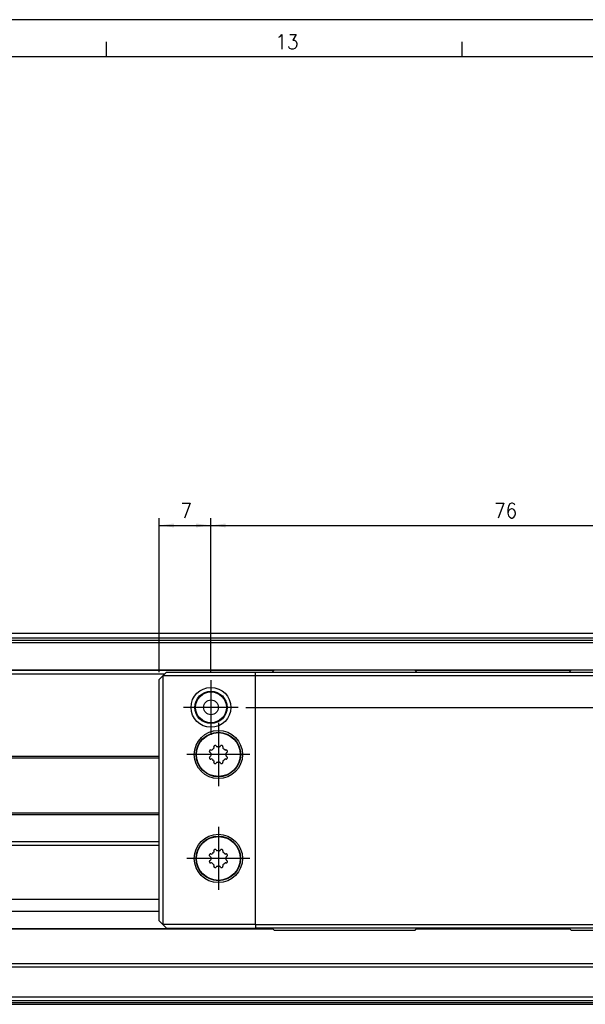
# Model space of a CAD drawing. Header units: inches. Extents: x -381 to 14628, y -418 to 176.
# Tile 8 of 36: x -181 to -105, y 43 to 176. Entities that reach past the tile are written whole.
import ezdxf

# ---------------------------------------------------------------- set-up
doc = ezdxf.new("R2010")
doc.units = ezdxf.units.IN
doc.linetypes.add('DOT_CENTER', pattern=[14, 12, -1, 0, -1])
doc.layers.add('1', color=7, linetype='Continuous')
doc.styles.add('CONVERTER_12', font='txt.shx', dxfattribs={"width": 0.9})
doc.dimstyles.new('ME10_DIM_37', dxfattribs={"dimtxt": 2, "dimasz": 2, "dimexe": 1, "dimexo": 1, "dimgap": 1, "dimtad": 1, "dimdsep": 46, "dimtxsty": 'CONVERTER_12', "dimsah": 1, "dimcen": 0.09, "dimclrd": 2, "dimclre": 2, "dimclrt": 2, "dimadec": 0, "dimazin": 0, "dimtfac": 1, "dimtdec": 4, "dimtix": 1, "dimtmove": 0, "dimatfit": 3, "dimfxl": 1, "dimtolj": 1, "dimtzin": 0, "dimarcsym": 0})
doc.dimstyles.new('ME10_DIM_38', dxfattribs={"dimtxt": 2, "dimasz": 2, "dimexe": 1, "dimexo": 1, "dimgap": 1, "dimtad": 1, "dimdsep": 46, "dimtxsty": 'CONVERTER_12', "dimsah": 1, "dimcen": 0.09, "dimclrd": 2, "dimclre": 2, "dimclrt": 2, "dimadec": 0, "dimazin": 0, "dimtfac": 1, "dimtdec": 4, "dimtix": 1, "dimtmove": 0, "dimatfit": 3, "dimfxl": 1, "dimtolj": 1, "dimtzin": 0, "dimarcsym": 0})
doc.dimstyles.new('ME10_DIM_39', dxfattribs={"dimtxt": 2, "dimasz": 2, "dimexe": 1, "dimexo": 1, "dimgap": 1, "dimtad": 1, "dimdsep": 46, "dimtxsty": 'CONVERTER_12', "dimsah": 1, "dimcen": 0.09, "dimclrd": 2, "dimclre": 2, "dimclrt": 2, "dimadec": 0, "dimazin": 0, "dimtfac": 1, "dimtdec": 4, "dimtix": 1, "dimtmove": 0, "dimatfit": 3, "dimfxl": 1, "dimtolj": 1, "dimtzin": 0, "dimarcsym": 0})
doc.dimstyles.new('ME10_DIM_40', dxfattribs={"dimtxt": 2, "dimasz": 2, "dimexe": 1, "dimexo": 1, "dimgap": 1, "dimtad": 1, "dimdsep": 46, "dimtxsty": 'CONVERTER_12', "dimsah": 1, "dimcen": 0.09, "dimclrd": 2, "dimclre": 2, "dimclrt": 2, "dimadec": 0, "dimazin": 0, "dimtfac": 1, "dimtdec": 4, "dimtix": 1, "dimtmove": 0, "dimatfit": 3, "dimfxl": 1, "dimtolj": 1, "dimtzin": 0, "dimarcsym": 0})

# ---------------------------------------------------------------- blocks, each defined once
blk = doc.blocks.new('CABEZA__67', base_point=(-162.2405752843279, 52.97385732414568))
at = {"color": 7, "linetype": 'Continuous'}
for p, q in [((-161.7405752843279, 87.22385732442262), (-161.2405752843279, 87.72385732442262)), ((-161.2405752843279, 87.72385732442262), (-149.2394980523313, 87.72385732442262)), ((-149.2394980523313, 87.22385732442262), (-149.2394980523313, 87.72385732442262)), ((-149.2394980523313, 87.72385732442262), (-85.24057528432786, 87.72385732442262)), ((-146.7384208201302, 87.97385732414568), (-146.9884208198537, 87.72385732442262)), ((-127.7384208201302, 87.97385732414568), (-146.7384208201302, 87.97385732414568)), ((-127.4884208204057, 87.72385732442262), (-127.7384208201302, 87.97385732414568)), ((-106.7384208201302, 87.97385732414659), (-106.9884208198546, 87.72385732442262)), ((-87.73842082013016, 87.97385732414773), (-106.7384208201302, 87.97385732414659)), ((-162.2405752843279, 86.72385732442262), (-161.7405752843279, 87.22385732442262)), ((-162.2405752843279, 54.22385732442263), (-162.2405752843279, 86.72385732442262)), ((-149.2394980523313, 87.22385732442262), (-161.7405752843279, 87.22385732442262)), ((-161.7405752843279, 87.22385732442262), (-161.7405752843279, 53.72385732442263)), ((-85.24057528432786, 87.22385732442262), (-149.2394980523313, 87.22385732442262)), ((-149.2394980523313, 53.72385732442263), (-149.2394980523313, 87.22385732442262)), ((-155.4608512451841, 77.05584011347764), (-155.4618278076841, 77.0393301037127)), ((-155.4618278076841, 77.0393301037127), (-155.4601188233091, 77.01712856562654)), ((-155.4516875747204, 77.0935344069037), (-155.4608512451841, 77.05584011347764)), ((-155.4601188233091, 77.01712856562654), (-155.4542594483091, 76.99205837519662)), ((-155.4542594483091, 76.99205837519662), (-155.4503531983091, 76.98194179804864)), ((-155.4503531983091, 76.98194179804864), (-155.4440055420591, 76.96846828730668)), ((-155.4440055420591, 76.96846828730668), (-155.3924144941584, 76.91283218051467)), ((-155.4151969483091, 77.17308864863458), (-155.428757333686, 77.14889290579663)), ((-155.3976011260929, 77.19437789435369), (-155.4151969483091, 77.17308864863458)), ((-155.3678336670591, 77.21750698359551), (-155.3976011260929, 77.19437789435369)), ((-155.3490348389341, 77.22689113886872), (-155.3678336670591, 77.21750698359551)), ((-155.3331656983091, 77.23241482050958), (-155.3490348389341, 77.22689113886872)), ((-155.2590691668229, 77.23475627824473), (-155.3331656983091, 77.23241482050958)), ((-155.2590691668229, 77.23475627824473), (-155.1612963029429, 77.21308055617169)), ((-155.1612963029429, 77.21308055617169), (-155.0894800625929, 77.2403235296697)), ((-154.8559642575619, 77.47383933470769), (-154.8290153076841, 77.51422939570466)), ((-154.8475699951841, 77.7192617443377), (-154.8503970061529, 77.64342843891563)), ((-154.8287212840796, 77.54565557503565), (-154.8503970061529, 77.64342843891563)), ((-154.8380485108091, 77.74312649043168), (-154.8475699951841, 77.7192617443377)), ((-154.8246207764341, 77.7650838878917), (-154.8380485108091, 77.74312649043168)), ((-154.8290153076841, 77.51422939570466), (-154.8270620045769, 77.53050480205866)), ((-154.8270620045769, 77.53050480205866), (-154.8287212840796, 77.54565557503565)), ((-154.8099723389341, 77.78196010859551), (-154.8246207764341, 77.7650838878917)), ((-154.7977653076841, 77.79297695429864), (-154.8099723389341, 77.78196010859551)), ((-154.7645336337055, 77.81311660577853), (-154.7977653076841, 77.79297695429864)), ((-154.6825309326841, 77.84362087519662), (-154.7091751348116, 77.83604684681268)), ((-154.6549816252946, 77.84617882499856), (-154.6825309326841, 77.84362087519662)), ((-154.6175895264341, 77.84142360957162), (-154.6549816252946, 77.84617882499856)), ((-154.5975699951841, 77.8347707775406), (-154.6175895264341, 77.84142360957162)), ((-154.5824332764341, 77.82753811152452), (-154.5975699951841, 77.8347707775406)), ((-154.5284729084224, 77.77677376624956), (-154.5824332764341, 77.82753811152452)), ((-154.5284729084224, 77.77677376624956), (-154.4746641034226, 77.69231086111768)), ((-154.4746641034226, 77.69231086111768), (-154.4046186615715, 77.66079280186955)), ((-154.074377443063, 77.66079280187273), (-154.0043320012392, 77.69231086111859)), ((-154.0043320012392, 77.69231086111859), (-153.9505231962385, 77.7767737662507)), ((-153.8949332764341, 77.82837734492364), (-153.9505231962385, 77.7767737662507)), ((-153.8815055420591, 77.83475551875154), (-153.8949332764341, 77.82837734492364)), ((-153.8712516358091, 77.83853969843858), (-153.8815055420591, 77.83475551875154)), ((-153.8461051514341, 77.84452114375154), (-153.8712516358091, 77.83853969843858)), ((-153.8241324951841, 77.84618435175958), (-153.8461051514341, 77.84452114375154)), ((-153.8075309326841, 77.8452688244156), (-153.8241324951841, 77.84618435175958)), ((-153.7698209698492, 77.83604684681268), (-153.8075309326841, 77.8452688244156)), ((-153.6903434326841, 77.79962978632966), (-153.7144624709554, 77.81311660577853)), ((-153.6689774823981, 77.78196039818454), (-153.6903434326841, 77.79962978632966)), ((-153.6459098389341, 77.75209865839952), (-153.6689774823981, 77.78196039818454)), ((-153.6502748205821, 77.54565557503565), (-153.651934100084, 77.53050480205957)), ((-153.651934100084, 77.53050480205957), (-153.6500602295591, 77.51422939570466)), ((-153.628599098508, 77.64342843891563), (-153.6502748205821, 77.54565557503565)), ((-153.6500602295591, 77.51422939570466), (-153.6230318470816, 77.47383933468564)), ((-153.6363883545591, 77.73331508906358), (-153.6459098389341, 77.75209865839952)), ((-153.6310172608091, 77.71756801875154), (-153.6363883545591, 77.73331508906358)), ((-153.628599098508, 77.64342843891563), (-153.6310172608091, 77.71756801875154)), ((-153.3895160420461, 77.24032352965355), (-153.3176998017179, 77.21308055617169)), ((-153.3176998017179, 77.21308055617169), (-153.219926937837, 77.23475627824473)), ((-153.1442008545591, 77.23191128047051), (-153.219926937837, 77.23475627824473)), ((-153.1202750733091, 77.22240505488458), (-153.1442008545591, 77.23191128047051)), ((-153.0983024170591, 77.20891628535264), (-153.1202750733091, 77.22240505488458)), ((-153.0814567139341, 77.1943899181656), (-153.0983024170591, 77.20891628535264)), ((-153.0865816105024, 76.91283218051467), (-153.0358024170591, 76.96691189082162)), ((-153.0704703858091, 77.1820760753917), (-153.0814567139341, 77.1943899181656)), ((-153.0502387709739, 77.14889290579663), (-153.0704703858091, 77.1820760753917)), ((-153.0358024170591, 76.96691189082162), (-153.0284781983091, 76.9819570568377)), ((-153.0284781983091, 76.9819570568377), (-153.0218864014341, 77.00186977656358)), ((-153.0196891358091, 77.06688747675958), (-153.0273085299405, 77.09353440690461)), ((-153.0218864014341, 77.00186977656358), (-153.0171765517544, 77.03934089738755)), ((-153.0171765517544, 77.03934089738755), (-153.0196891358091, 77.06688747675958)), ((-155.4569449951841, 76.24584207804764), (-155.4618195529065, 76.20837375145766)), ((-155.4618195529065, 76.20837375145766), (-155.4591422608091, 76.18082437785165)), ((-155.4591422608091, 76.18082437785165), (-155.4516875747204, 76.15418024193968)), ((-155.4503531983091, 76.26575479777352), (-155.4569449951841, 76.24584207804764)), ((-155.4432731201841, 76.2807999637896), (-155.4503531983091, 76.26575479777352)), ((-155.3924144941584, 76.33488246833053), (-155.4432731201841, 76.2807999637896)), ((-155.428757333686, 76.09882174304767), (-155.4086051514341, 76.06565103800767)), ((-155.4086051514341, 76.06565103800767), (-155.3976188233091, 76.05333719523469)), ((-155.3976188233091, 76.05333719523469), (-155.3807731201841, 76.03879556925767)), ((-155.3079515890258, 76.85902337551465), (-155.3924144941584, 76.91283218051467)), ((-155.3924144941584, 76.33488246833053), (-155.3079515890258, 76.38869127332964)), ((-155.3807731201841, 76.03879556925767), (-155.3588004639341, 76.02530679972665)), ((-155.3588004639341, 76.02530679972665), (-155.3348746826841, 76.01581583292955)), ((-155.3348746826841, 76.01581583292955), (-155.2590691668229, 76.0129583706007)), ((-155.275562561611, 76.79998597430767), (-155.3079515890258, 76.85902337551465)), ((-155.3079515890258, 76.38869127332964), (-155.275562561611, 76.44772867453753)), ((-155.2764335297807, 76.7889779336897), (-155.275562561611, 76.79998597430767)), ((-155.275562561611, 76.44772867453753), (-155.2764335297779, 76.45873671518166)), ((-155.1612963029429, 76.03463409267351), (-155.2590691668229, 76.0129583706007)), ((-155.0894800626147, 76.00739111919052), (-155.1612963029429, 76.03463409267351)), ((-154.8290153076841, 75.73348245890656), (-154.8559642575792, 75.77387531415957)), ((-154.8503970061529, 75.60428620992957), (-154.8287212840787, 75.70205907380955)), ((-154.8270620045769, 75.71720984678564), (-154.8290153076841, 75.73348245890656)), ((-154.8287212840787, 75.70205907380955), (-154.8270620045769, 75.71720984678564)), ((-153.6500602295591, 75.73348245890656), (-153.651934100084, 75.71720984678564)), ((-153.651934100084, 75.71720984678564), (-153.6502748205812, 75.70205907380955)), ((-153.6502748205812, 75.70205907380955), (-153.628599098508, 75.60428620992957)), ((-153.6230318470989, 75.77387531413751), (-153.6500602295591, 75.73348245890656)), ((-153.3176998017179, 76.03463409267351), (-153.389516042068, 76.0073911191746)), ((-153.219926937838, 76.0129583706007), (-153.3176998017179, 76.03463409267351)), ((-153.219926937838, 76.0129583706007), (-153.1456656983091, 76.01531229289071)), ((-153.1710445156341, 76.85902337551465), (-153.2034335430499, 76.79998597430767)), ((-153.2034335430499, 76.79998597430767), (-153.2025625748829, 76.78897793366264)), ((-153.2025625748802, 76.45873671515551), (-153.2034335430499, 76.44772867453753)), ((-153.2034335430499, 76.44772867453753), (-153.1710445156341, 76.38869127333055)), ((-153.0865816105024, 76.91283218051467), (-153.1710445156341, 76.85902337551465)), ((-153.1710445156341, 76.38869127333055), (-153.0865816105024, 76.33488246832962)), ((-153.1456656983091, 76.01531229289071), (-153.1300406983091, 76.02083597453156)), ((-153.1300406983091, 76.02083597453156), (-153.1112418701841, 76.03020487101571)), ((-153.1112418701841, 76.03020487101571), (-153.0813949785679, 76.0533367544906)), ((-153.0350699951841, 76.27924356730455), (-153.0865816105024, 76.33488246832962)), ((-153.0813949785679, 76.0533367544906), (-153.0636344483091, 76.07462320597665)), ((-153.0636344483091, 76.07462320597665), (-153.0502387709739, 76.09882174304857)), ((-153.0284781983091, 76.26578531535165), (-153.0350699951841, 76.27924356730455)), ((-153.0248160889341, 76.2556534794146), (-153.0284781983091, 76.26578531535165)), ((-153.0273085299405, 76.1541802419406), (-153.0179801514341, 76.19187174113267)), ((-153.0187125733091, 76.23058328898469), (-153.0248160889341, 76.2556534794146)), ((-153.0172477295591, 76.20838175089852), (-153.0187125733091, 76.23058328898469)), ((-153.0179801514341, 76.19187174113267), (-153.0172477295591, 76.20838175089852)), ((-154.8503970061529, 75.60428620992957), (-154.8480582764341, 75.53014383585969)), ((-154.8480582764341, 75.53014383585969), (-154.8424430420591, 75.51439676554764)), ((-154.8424430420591, 75.51439676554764), (-154.8331656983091, 75.4956131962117)), ((-154.8331656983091, 75.4956131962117), (-154.8100186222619, 75.46575425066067)), ((-154.8100186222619, 75.46575425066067), (-154.7887321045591, 75.44808206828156)), ((-154.7887321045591, 75.44808206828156), (-154.7645336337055, 75.43459804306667)), ((-154.7091751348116, 75.41166780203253), (-154.6715446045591, 75.40244303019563)), ((-154.6715446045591, 75.40244303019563), (-154.6549430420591, 75.40154276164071)), ((-154.6549430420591, 75.40154276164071), (-154.6327262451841, 75.40319071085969)), ((-154.6327262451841, 75.40319071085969), (-154.6075797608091, 75.4091874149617)), ((-154.6075797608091, 75.4091874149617), (-154.5975699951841, 75.41295633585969)), ((-154.5975699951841, 75.41295633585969), (-154.5841422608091, 75.41933450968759)), ((-154.5841422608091, 75.41933450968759), (-154.5284729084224, 75.47094088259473)), ((-154.4746641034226, 75.55540378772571), (-154.5284729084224, 75.47094088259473)), ((-154.4046186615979, 75.5869218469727), (-154.4746641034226, 75.55540378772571)), ((-154.0043320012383, 75.55540378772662), (-154.0743774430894, 75.58692184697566)), ((-153.9505231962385, 75.47094088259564), (-154.0043320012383, 75.55540378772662)), ((-153.9505231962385, 75.47094088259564), (-153.8963981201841, 75.4201737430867)), ((-153.8963981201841, 75.4201737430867), (-153.8815055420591, 75.41294107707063)), ((-153.8815055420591, 75.41294107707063), (-153.8614860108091, 75.4062882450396)), ((-153.8614860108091, 75.4062882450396), (-153.8240144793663, 75.40153582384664)), ((-153.8240144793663, 75.40153582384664), (-153.7965446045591, 75.4040909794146)), ((-153.7965446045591, 75.4040909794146), (-153.7698209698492, 75.41166780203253)), ((-153.7144624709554, 75.43459804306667), (-153.6813102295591, 75.45473490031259)), ((-153.6813102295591, 75.45473490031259), (-153.6688590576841, 75.46576700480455)), ((-153.6688590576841, 75.46576700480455), (-153.6544547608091, 75.48262796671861)), ((-153.6544547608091, 75.48262796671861), (-153.6410270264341, 75.50458536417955)), ((-153.6410270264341, 75.50458536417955), (-153.6315055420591, 75.52845011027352)), ((-153.6315055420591, 75.52845011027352), (-153.628599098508, 75.60428620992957)), ((-154.8485465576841, 63.71926126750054), (-154.8514742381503, 63.64342843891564)), ((-154.8390250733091, 63.74312601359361), (-154.8485465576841, 63.71926126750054)), ((-154.8255973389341, 63.76508341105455), (-154.8390250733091, 63.74312601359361)), ((-154.8111930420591, 63.78195963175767), (-154.8255973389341, 63.76508341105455)), ((-154.7987418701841, 63.79297647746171), (-154.8111930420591, 63.78195963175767)), ((-154.765610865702, 63.81311660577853), (-154.7987418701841, 63.79297647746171)), ((-154.6835074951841, 63.84362039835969), (-154.71025236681, 63.83604684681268)), ((-154.6560588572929, 63.84617882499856), (-154.6835074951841, 63.84362039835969)), ((-154.6185660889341, 63.84142313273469), (-154.6560588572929, 63.84617882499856)), ((-154.5987906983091, 63.83477030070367), (-154.6185660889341, 63.84142313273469)), ((-154.5836539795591, 63.82753763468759), (-154.5987906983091, 63.83477030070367)), ((-154.5295501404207, 63.77677376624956), (-154.5836539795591, 63.82753763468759)), ((-154.5295501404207, 63.77677376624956), (-154.4757413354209, 63.69231086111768)), ((-154.4757413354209, 63.69231086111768), (-154.405695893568, 63.66079280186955)), ((-154.0754546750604, 63.66079280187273), (-154.0054092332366, 63.69231086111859)), ((-154.0054092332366, 63.69231086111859), (-153.951600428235, 63.7767737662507)), ((-153.8959098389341, 63.82837686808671), (-153.951600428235, 63.7767737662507)), ((-153.8824821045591, 63.83475504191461), (-153.8959098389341, 63.82837686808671)), ((-153.8724723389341, 63.83853922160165), (-153.8824821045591, 63.83475504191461)), ((-153.8473258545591, 63.84452066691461), (-153.8724723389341, 63.83853922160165)), ((-153.8251090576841, 63.84618387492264), (-153.8473258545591, 63.84452066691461)), ((-153.8085074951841, 63.84526834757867), (-153.8251090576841, 63.84618387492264)), ((-153.7708982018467, 63.83604684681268), (-153.8085074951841, 63.84526834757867)), ((-153.6913199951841, 63.79962930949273), (-153.7155397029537, 63.81311660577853)), ((-153.6700547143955, 63.78196039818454), (-153.6913199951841, 63.79962930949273)), ((-153.6468864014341, 63.75209818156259), (-153.6700547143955, 63.78196039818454)), ((-153.6376090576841, 63.73331461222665), (-153.6468864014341, 63.75209818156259)), ((-153.6319938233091, 63.71756754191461), (-153.6376090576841, 63.73331461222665)), ((-153.6296763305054, 63.64342843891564), (-153.6319938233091, 63.71756754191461)), ((-155.4620719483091, 63.05583963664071), (-155.4628043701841, 63.03932962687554)), ((-155.4628043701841, 63.03932962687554), (-155.4613395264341, 63.01712808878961)), ((-155.4527648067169, 63.0935344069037), (-155.4620719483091, 63.05583963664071)), ((-155.4613395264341, 63.01712808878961), (-155.4552360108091, 62.99205789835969)), ((-155.4552360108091, 62.99205789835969), (-155.4515739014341, 62.98194132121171)), ((-155.4515739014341, 62.98194132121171), (-155.4449821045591, 62.96846781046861)), ((-155.4449821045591, 62.96846781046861), (-155.3934917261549, 62.91283218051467)), ((-155.4164176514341, 63.17308817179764), (-155.4298345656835, 63.14889290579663)), ((-155.3986783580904, 63.19437789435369), (-155.4164176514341, 63.17308817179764)), ((-155.3688102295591, 63.21750650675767), (-155.3986783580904, 63.19437789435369)), ((-155.3090288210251, 62.85902337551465), (-155.3934917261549, 62.91283218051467)), ((-155.3934917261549, 62.33488246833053), (-155.3090288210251, 62.38869127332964)), ((-155.3500114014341, 63.22689066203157), (-155.3688102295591, 63.21750650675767)), ((-155.3343864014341, 63.23241434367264), (-155.3500114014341, 63.22689066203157)), ((-155.2601463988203, 63.23475627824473), (-155.3343864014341, 63.23241434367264)), ((-155.2766397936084, 62.79998597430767), (-155.3090288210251, 62.85902337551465)), ((-155.3090288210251, 62.38869127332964), (-155.2766397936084, 62.44772867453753)), ((-155.277510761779, 62.78897793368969), (-155.2766397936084, 62.79998597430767)), ((-155.2766397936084, 62.44772867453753), (-155.2775107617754, 62.45873671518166)), ((-155.2601463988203, 63.23475627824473), (-155.1623735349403, 63.21308055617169)), ((-155.1623735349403, 63.21308055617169), (-155.0905572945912, 63.2403235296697)), ((-154.8570414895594, 63.47383933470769), (-154.8299918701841, 63.51422891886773)), ((-154.8297985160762, 63.54565557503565), (-154.8514742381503, 63.64342843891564)), ((-154.8299918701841, 63.51422891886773), (-154.8281392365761, 63.53050480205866)), ((-154.8281392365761, 63.53050480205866), (-154.8297985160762, 63.54565557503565)), ((-153.6513520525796, 63.54565557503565), (-153.6530113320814, 63.53050480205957)), ((-153.6530113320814, 63.53050480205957), (-153.6510367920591, 63.51422891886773)), ((-153.6296763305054, 63.64342843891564), (-153.6513520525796, 63.54565557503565)), ((-153.6510367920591, 63.51422891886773), (-153.62410907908, 63.47383933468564)), ((-153.3905932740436, 63.24032352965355), (-153.3187770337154, 63.21308055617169)), ((-153.3187770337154, 63.21308055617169), (-153.2210041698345, 63.23475627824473)), ((-153.1451774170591, 63.23191080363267), (-153.2210041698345, 63.23475627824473)), ((-153.1721217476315, 62.85902337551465), (-153.2045107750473, 62.79998597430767)), ((-153.2045107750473, 62.79998597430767), (-153.2036398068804, 62.78897793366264)), ((-153.2036398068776, 62.45873671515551), (-153.2045107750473, 62.44772867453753)), ((-153.2045107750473, 62.44772867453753), (-153.1721217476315, 62.38869127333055)), ((-153.0876588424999, 62.91283218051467), (-153.1721217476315, 62.85902337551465)), ((-153.1721217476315, 62.38869127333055), (-153.0876588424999, 62.33488246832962)), ((-153.1212516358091, 63.22240457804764), (-153.1451774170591, 63.23191080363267)), ((-153.0992789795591, 63.20891580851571), (-153.1212516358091, 63.22240457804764)), ((-153.0824332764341, 63.19438944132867), (-153.0992789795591, 63.20891580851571)), ((-153.0876588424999, 62.91283218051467), (-153.0367789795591, 62.96691141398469)), ((-153.0714469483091, 63.18207559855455), (-153.0824332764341, 63.19438944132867)), ((-153.0513160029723, 63.14889290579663), (-153.0714469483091, 63.18207559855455)), ((-153.0367789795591, 62.96691141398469), (-153.0296989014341, 62.98195658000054)), ((-153.0296989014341, 62.98195658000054), (-153.0231071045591, 63.00186929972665)), ((-153.0209098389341, 63.06688699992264), (-153.0283857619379, 63.09353440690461)), ((-153.0231071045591, 63.00186929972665), (-153.0182537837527, 63.03934089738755)), ((-153.0182537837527, 63.03934089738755), (-153.0209098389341, 63.06688699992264)), ((-155.4581656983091, 62.24584207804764), (-155.462896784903, 62.20837375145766)), ((-155.462896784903, 62.20837375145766), (-155.4603629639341, 62.18082437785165)), ((-155.4603629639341, 62.18082437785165), (-155.4527648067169, 62.15418024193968)), ((-155.4515739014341, 62.26575479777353), (-155.4581656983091, 62.24584207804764)), ((-155.4442496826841, 62.28079996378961), (-155.4515739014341, 62.26575479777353)), ((-155.3934917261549, 62.33488246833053), (-155.4442496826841, 62.28079996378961)), ((-155.4298345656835, 62.09882174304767), (-155.4095817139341, 62.06565103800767)), ((-155.4095817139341, 62.06565103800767), (-155.3985953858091, 62.05333719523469)), ((-155.3985953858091, 62.05333719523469), (-155.3817496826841, 62.03879556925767)), ((-155.3817496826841, 62.03879556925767), (-155.3597770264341, 62.02530679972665)), ((-155.3597770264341, 62.02530679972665), (-155.3360953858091, 62.01581583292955)), ((-155.3360953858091, 62.01581583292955), (-155.2601463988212, 62.0129583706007)), ((-155.1623735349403, 62.03463409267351), (-155.2601463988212, 62.0129583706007)), ((-155.0905572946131, 62.00739111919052), (-155.1623735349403, 62.03463409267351)), ((-154.8299918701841, 61.73348245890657), (-154.8570414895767, 61.77387531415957)), ((-154.8514742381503, 61.60428620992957), (-154.8297985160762, 61.70205907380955)), ((-154.8514742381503, 61.60428620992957), (-154.8490348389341, 61.53014383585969)), ((-154.8490348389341, 61.53014383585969), (-154.8436637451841, 61.51439676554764)), ((-154.8436637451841, 61.51439676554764), (-154.8341422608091, 61.49561319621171)), ((-154.8341422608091, 61.49561319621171), (-154.8110958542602, 61.46575425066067)), ((-154.8281392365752, 61.71720984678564), (-154.8299918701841, 61.73348245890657)), ((-154.8297985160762, 61.70205907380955), (-154.8281392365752, 61.71720984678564)), ((-154.8110958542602, 61.46575425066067), (-154.7897086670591, 61.44808206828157)), ((-154.7897086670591, 61.44808206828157), (-154.765610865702, 61.43459804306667)), ((-154.71025236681, 61.41166780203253), (-154.6725211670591, 61.40244303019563)), ((-154.6725211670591, 61.40244303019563), (-154.6561637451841, 61.40154276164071)), ((-154.6561637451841, 61.40154276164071), (-154.6339469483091, 61.40319071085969)), ((-154.6339469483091, 61.40319071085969), (-154.6088004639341, 61.40918741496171)), ((-154.6088004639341, 61.40918741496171), (-154.5985465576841, 61.41295633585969)), ((-154.5985465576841, 61.41295633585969), (-154.5851188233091, 61.41933450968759)), ((-154.5851188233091, 61.41933450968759), (-154.5295501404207, 61.47094088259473)), ((-154.4757413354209, 61.55540378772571), (-154.5295501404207, 61.47094088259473)), ((-154.4056958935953, 61.5869218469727), (-154.4757413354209, 61.55540378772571)), ((-154.0054092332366, 61.55540378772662), (-154.0754546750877, 61.58692184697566)), ((-153.951600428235, 61.47094088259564), (-154.0054092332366, 61.55540378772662)), ((-153.951600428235, 61.47094088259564), (-153.8976188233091, 61.42017374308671)), ((-153.8976188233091, 61.42017374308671), (-153.8824821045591, 61.41294107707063)), ((-153.8824821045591, 61.41294107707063), (-153.8624625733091, 61.40628824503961)), ((-153.8624625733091, 61.40628824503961), (-153.8250917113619, 61.40153582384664)), ((-153.8250917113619, 61.40153582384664), (-153.7975211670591, 61.40409097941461)), ((-153.7975211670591, 61.40409097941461), (-153.7708982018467, 61.41166780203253)), ((-153.7155397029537, 61.43459804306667), (-153.6822867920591, 61.45473490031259)), ((-153.6822867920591, 61.45473490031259), (-153.6700797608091, 61.46576700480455)), ((-153.6700797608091, 61.46576700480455), (-153.6554313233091, 61.48262796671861)), ((-153.6554313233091, 61.48262796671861), (-153.6420035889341, 61.50458536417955)), ((-153.6510367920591, 61.73348245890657), (-153.6530113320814, 61.71720984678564)), ((-153.6530113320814, 61.71720984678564), (-153.6513520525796, 61.70205907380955)), ((-153.6513520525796, 61.70205907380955), (-153.6296763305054, 61.60428620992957)), ((-153.6241090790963, 61.77387531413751), (-153.6510367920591, 61.73348245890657)), ((-153.6420035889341, 61.50458536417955), (-153.6324821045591, 61.52845011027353)), ((-153.6324821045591, 61.52845011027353), (-153.6296763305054, 61.60428620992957)), ((-153.3187770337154, 62.03463409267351), (-153.3905932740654, 62.0073911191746)), ((-153.2210041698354, 62.0129583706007), (-153.3187770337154, 62.03463409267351)), ((-153.2210041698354, 62.0129583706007), (-153.1468864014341, 62.01531229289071)), ((-153.1468864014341, 62.01531229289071), (-153.1310172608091, 62.02083597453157)), ((-153.1310172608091, 62.02083597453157), (-153.1122184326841, 62.03020487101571)), ((-153.1122184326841, 62.03020487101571), (-153.0824722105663, 62.0533367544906)), ((-153.0360465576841, 62.27924356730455), (-153.0876588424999, 62.33488246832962)), ((-153.0824722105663, 62.0533367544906), (-153.0648551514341, 62.07462320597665)), ((-153.0648551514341, 62.07462320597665), (-153.0513160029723, 62.09882174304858)), ((-153.0296989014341, 62.26578531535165), (-153.0360465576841, 62.27924356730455)), ((-153.0257926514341, 62.25565347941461), (-153.0296989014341, 62.26578531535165)), ((-153.0283857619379, 62.15418024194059), (-153.0192008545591, 62.19187174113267)), ((-153.0199332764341, 62.23058328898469), (-153.0257926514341, 62.25565347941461)), ((-153.0182242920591, 62.20838175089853), (-153.0199332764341, 62.23058328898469)), ((-153.0192008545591, 62.19187174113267), (-153.0182242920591, 62.20838175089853)), ((-161.7405752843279, 53.72385732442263), (-162.2405752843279, 54.22385732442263)), ((-161.7405752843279, 53.72385732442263), (-161.2405752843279, 53.22385732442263)), ((-149.2394980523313, 53.72385732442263), (-161.7405752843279, 53.72385732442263)), ((-161.2405752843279, 53.22385732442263), (-149.2394980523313, 53.22385732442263)), ((-149.2394980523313, 53.72385732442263), (-149.2394980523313, 53.22385732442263)), ((-149.2394980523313, 53.72385732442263), (-85.24057528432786, 53.72385732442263)), ((-85.24057528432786, 53.22385732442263), (-149.2394980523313, 53.22385732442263)), ((-146.9884208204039, 53.22385732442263), (-146.7384208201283, 52.97385732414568)), ((-127.7384208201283, 52.97385732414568), (-127.4884208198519, 53.22385732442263)), ((-106.9884208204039, 53.22385732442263), (-106.7384208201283, 52.97385732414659)), ((-146.7384208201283, 52.97385732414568), (-127.7384208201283, 52.97385732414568)), ((-106.7384208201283, 52.97385732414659), (-87.73842082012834, 52.97385732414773))]:
    blk.add_line(p, q, dxfattribs=at)
for centre, radius in [((-155.2405752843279, 82.97385732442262), 2.679018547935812), ((-155.2405752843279, 82.97385732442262), 2.171034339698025), ((-155.2405752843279, 82.97385732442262), 2.075000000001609), ((-155.2405752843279, 82.97385732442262), 1), ((-154.2394980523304, 76.62385732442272), 3.250000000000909), ((-154.2394980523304, 76.62385732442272), 3.000000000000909), ((-154.2394980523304, 76.62385732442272), 2.948945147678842), ((-154.2405752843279, 62.62385732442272), 3.25), ((-154.2405752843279, 62.62385732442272), 3), ((-154.2405752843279, 62.62385732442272), 2.948945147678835)]:
    blk.add_circle(centre, radius, dxfattribs=at)
for centre, radius, start, end in [((-154.2394980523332, 76.62385732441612), 1.299999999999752, 156.1794443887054, 158.820555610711), ((-154.2394980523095, 76.62385732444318), 1.049999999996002, 125.9522396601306, 144.0477603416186), ((-154.2394980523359, 76.62385732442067), 1.299999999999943, 111.1794443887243, 113.8205556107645), ((-154.2394980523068, 76.62385732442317), 1.049999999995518, 80.95223965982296, 99.04776034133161), ((-154.239498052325, 76.62385732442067), 1.299999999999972, 66.17944438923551, 68.8205556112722), ((-154.239498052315, 76.62385732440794), 1.04999999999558, 35.95223965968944, 54.04776034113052), ((-154.2394980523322, 76.62385732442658), 1.300000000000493, 21.17944438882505, 23.82055561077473), ((-154.239498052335, 76.623857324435), 1.30000000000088, 201.1794443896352, 203.8205556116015), ((-154.2394980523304, 76.62385732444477), 1.049999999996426, 170.9522396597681, 189.0477603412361), ((-154.2394980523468, 76.62385732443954), 1.049999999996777, 215.9522396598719, 234.0477603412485), ((-154.2394980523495, 76.62385732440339), 1.049999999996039, 305.9522396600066, 324.0477603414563), ((-154.2394980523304, 76.6238573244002), 1.049999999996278, 350.9522396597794, 9.04776034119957), ((-154.2394980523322, 76.62385732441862), 1.300000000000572, 336.1794443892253, 338.8205556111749), ((-154.2394980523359, 76.62385732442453), 1.299999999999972, 246.1794443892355, 248.8205556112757), ((-154.2394980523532, 76.62385732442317), 1.049999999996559, 260.9522396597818, 279.0477603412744), ((-154.239498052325, 76.62385732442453), 1.299999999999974, 291.1794443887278, 293.8205556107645), ((-154.2405752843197, 62.62385732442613), 1.300000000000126, 111.1794443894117, 113.820555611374), ((-154.2405752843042, 62.62385732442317), 1.049999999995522, 80.95223965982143, 99.04776034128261), ((-154.2405752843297, 62.6238573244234), 1.30000000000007, 66.17944438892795, 68.82055561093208), ((-154.2405752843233, 62.6238573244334), 1.299999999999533, 156.1794443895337, 158.820555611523), ((-154.2405752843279, 62.62385732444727), 1.049999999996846, 170.9522396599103, 189.0477603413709), ((-154.2405752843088, 62.62385732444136), 1.049999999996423, 125.9522396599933, 144.0477603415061), ((-154.2405752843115, 62.62385732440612), 1.04999999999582, 35.95223965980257, 54.0477603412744), ((-154.2405752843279, 62.62385732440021), 1.049999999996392, 350.9522396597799, 9.04776034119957), ((-154.2405752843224, 62.62385732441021), 1.299999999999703, 21.17944438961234, 23.820555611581), ((-154.240575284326, 62.62385732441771), 1.299999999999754, 201.179444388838, 203.8205556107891), ((-154.2405752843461, 62.62385732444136), 1.049999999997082, 215.9522396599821, 234.0477603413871), ((-154.2405752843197, 62.62385732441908), 1.300000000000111, 246.1794443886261, 248.8205556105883), ((-154.2405752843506, 62.62385732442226), 1.049999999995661, 260.952239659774, 279.0477603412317), ((-154.2405752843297, 62.62385732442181), 1.300000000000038, 291.1794443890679, 293.8205556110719), ((-154.240575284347, 62.62385732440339), 1.049999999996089, 305.9522396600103, 324.0477603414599), ((-154.2405752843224, 62.62385732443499), 1.299999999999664, 336.1794443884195, 338.8205556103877)]:
    blk.add_arc(centre, radius, start, end, dxfattribs=at)
at = {"layer": '1', "color": 2, "linetype": 'DOT_CENTER'}
for p, q in [((-155.2405752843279, 86.65287587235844), (-155.2405752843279, 79.29483877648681)), ((-151.5615567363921, 82.97385732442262), (-158.9195938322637, 82.97385732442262)), ((-154.2394980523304, 80.87385732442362), (-154.2394980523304, 72.3738573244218)), ((-149.9894980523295, 76.62385732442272), (-158.4894980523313, 76.62385732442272)), ((-154.2405752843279, 66.87385732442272), (-154.2405752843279, 58.37385732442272)), ((-149.9905752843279, 62.62385732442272), (-158.4905752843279, 62.62385732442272))]:
    blk.add_line(p, q, dxfattribs=at)
blk = doc.blocks.new('Modulo_izq__K__1__68', base_point=(-228.7933707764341, 42.97385638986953))
at = {"color": 7, "linetype": 'Continuous'}
for p, q in [((-194.738420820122, 92.97385732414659), (-42.08377512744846, 92.97385732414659)), ((-194.738420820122, 92.95676947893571), (-42.07238323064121, 92.95676947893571)), ((-194.738420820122, 92.35277231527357), (-41.66971845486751, 92.35277231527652)), ((-194.738420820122, 92.0274801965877), (-41.45285703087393, 92.0274801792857)), ((-194.738420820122, 91.70264670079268), (-41.23630137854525, 91.70264670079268)), ((-42.76215098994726, 87.9914211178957), (-187.2384246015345, 87.9914211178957)), ((-187.2384237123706, 87.97385732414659), (-146.7384547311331, 87.97385732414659)), ((-127.7384308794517, 87.97385732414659), (-106.738468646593, 87.97385732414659)), ((-187.2384194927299, 87.47385732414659), (-161.4906254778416, 87.47385732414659)), ((-187.2384391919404, 76.15687046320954), (-162.2406371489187, 76.15687046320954)), ((-187.2383294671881, 76.40687002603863), (-162.2405480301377, 76.40687002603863)), ((-187.2384390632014, 68.79084465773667), (-162.2406355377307, 68.79084465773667)), ((-187.2383296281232, 68.54084462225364), (-162.2405488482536, 68.54084462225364)), ((-187.2384393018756, 64.41212711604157), (-162.2406363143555, 64.41212711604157)), ((-187.2383331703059, 64.91212667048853), (-162.240564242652, 64.91212667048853)), ((-187.2383247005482, 57.14566568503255), (-162.2405270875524, 57.14566568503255)), ((-162.24063405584, 55.47742138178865), (-187.2384372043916, 55.47742138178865)), ((-187.2383342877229, 53.19150753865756), (-146.9560491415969, 53.19150753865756)), ((-187.2383253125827, 53.16029722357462), (-146.9247819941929, 53.16029722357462)), ((-127.551899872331, 53.16029722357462), (-106.9247958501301, 53.16029722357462)), ((-127.5207759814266, 53.19150753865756), (-106.9561135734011, 53.19150753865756)), ((-187.2383277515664, 48.4763759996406), (-41.41542841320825, 48.47637584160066)), ((-187.2383241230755, 48.04290367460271), (-41.70440985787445, 48.04290367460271)), ((-187.2384194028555, 43.97385638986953), (-41.41710783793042, 43.97385638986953)), ((-194.738420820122, 43.47385638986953), (-41.08377450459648, 43.47385638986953)), ((-194.738420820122, 43.22385638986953), (-40.91710804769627, 43.22385638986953)), ((-194.738420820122, 42.97385638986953), (-41.08377471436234, 42.97385638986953))]:
    blk.add_line(p, q, dxfattribs=at)
blk = doc.blocks.new('F-136__70', base_point=(-228.7933707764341, 42.97385638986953))
for name, p in [('Modulo_izq__K__1__68', (-228.7933707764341, 42.97385638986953)), ('CABEZA__67', (-162.2405752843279, 52.97385732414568))]:
    blk.add_blockref(name, p)
blk = doc.blocks.new('*D116')
at = {"layer": '1', "color": 2, "linetype": 'Continuous'}
for p, q in [((-150.561556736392, 82.97385732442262), (-48.61046332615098, 82.97385732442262)), ((-49.61046332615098, 82.97385732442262), (-49.61046332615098, 57.97385732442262)), ((-74.56557528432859, 57.97385732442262), (-48.61046332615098, 57.97385732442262))]:
    blk.add_line(p, q, dxfattribs=at)
at = {"layer": '1', "color": 2}
for points in [[(-49.34715833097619, 80.97385732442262), (-49.87376832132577, 80.97385732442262), (-49.61046332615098, 82.97385732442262)], [(-49.87376832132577, 59.97385732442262), (-49.34715833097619, 59.97385732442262), (-49.61046332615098, 57.97385732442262)]]:
    blk.add_solid(points, dxfattribs=at)
at = {"layer": '1', "color": 2, "insert": (-50.61046332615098, 70.14185718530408), "char_height": 2, "attachment_point": 7, "rotation": 90, "line_spacing_factor": 0.60024009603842, "style": 'CONVERTER_12'}
blk.add_mtext('25', dxfattribs=at)
blk = doc.blocks.new('*D117')
at = {"layer": '1', "color": 2, "linetype": 'Continuous'}
for p, q in [((-49.61046332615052, 104.8158469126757), (-49.61046332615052, 87.7238573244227)), ((-160.2405752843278, 87.7238573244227), (-48.61046332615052, 87.7238573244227)), ((-49.61046332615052, 87.7238573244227), (-49.61046332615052, 82.9738573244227)), ((-150.561556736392, 82.9738573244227), (-48.61046332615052, 82.9738573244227)), ((-49.61046332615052, 82.9738573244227), (-49.61046332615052, 78.9738573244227))]:
    blk.add_line(p, q, dxfattribs=at)
at = {"layer": '1', "color": 2}
for points in [[(-49.87376832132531, 89.7238573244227), (-49.34715833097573, 89.7238573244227), (-49.61046332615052, 87.7238573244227)], [(-49.34715833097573, 80.9738573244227), (-49.87376832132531, 80.9738573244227), (-49.61046332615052, 82.9738573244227)]]:
    blk.add_solid(points, dxfattribs=at)
at = {"layer": '1', "color": 2, "insert": (-50.61046332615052, 99.3658469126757), "char_height": 2, "attachment_point": 7, "rotation": 90, "line_spacing_factor": 0.60024009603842, "style": 'CONVERTER_12'}
blk.add_mtext('4.75', dxfattribs=at)
blk = doc.blocks.new('*D118')
at = {"layer": '1', "color": 2, "linetype": 'Continuous'}
for p, q in [((-155.2405752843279, 87.65287587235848), (-155.2405752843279, 108.4846173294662)), ((-155.2405752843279, 107.4846173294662), (-79.24057528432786, 107.4846173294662)), ((-79.24057528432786, 55.29885732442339), (-79.24057528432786, 108.4846173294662))]:
    blk.add_line(p, q, dxfattribs=at)
at = {"layer": '1', "color": 2}
for points in [[(-153.2405752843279, 107.747922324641), (-153.2405752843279, 107.2213123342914), (-155.2405752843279, 107.4846173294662)], [(-81.24057528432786, 107.2213123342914), (-81.24057528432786, 107.747922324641), (-79.24057528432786, 107.4846173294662)]]:
    blk.add_solid(points, dxfattribs=at)
at = {"layer": '1', "color": 2, "insert": (-117.080654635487, 108.4846173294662), "char_height": 2, "attachment_point": 7, "rotation": 0.00013888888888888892, "line_spacing_factor": 0.60024009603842, "style": 'CONVERTER_12'}
blk.add_mtext('76', dxfattribs=at)
blk = doc.blocks.new('*D119')
at = {"layer": '1', "color": 2, "linetype": 'Continuous'}
for p, q in [((-162.2405752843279, 87.7238573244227), (-162.2405752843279, 108.4846173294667)), ((-162.2405752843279, 107.4846173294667), (-155.2405752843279, 107.4846173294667)), ((-155.2405752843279, 87.65287587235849), (-155.2405752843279, 108.4846173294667))]:
    blk.add_line(p, q, dxfattribs=at)
at = {"layer": '1', "color": 2}
for points in [[(-160.2405752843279, 107.7479223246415), (-160.2405752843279, 107.2213123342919), (-162.2405752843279, 107.4846173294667)], [(-157.2405752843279, 107.2213123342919), (-157.2405752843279, 107.7479223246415), (-155.2405752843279, 107.4846173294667)]]:
    blk.add_solid(points, dxfattribs=at)
at = {"layer": '1', "color": 2, "insert": (-159.3405752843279, 108.4846173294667), "char_height": 2, "attachment_point": 7, "rotation": 0.00013888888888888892, "line_spacing_factor": 0.60024009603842, "style": 'CONVERTER_12'}
blk.add_mtext('7', dxfattribs=at)
blk = doc.blocks.new('Marco_a1', base_point=(38.86876955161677, -121.3796663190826))
at = {"layer": '1', "color": 2, "linetype": 'Continuous'}
for p, q in [((458.8687695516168, 175.6203336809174), (-381.1312304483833, 175.6203336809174)), ((-169.3665245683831, 172.6203336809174), (-169.3665245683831, 170.6203336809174)), ((-121.4253480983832, 172.6203336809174), (-121.4253480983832, 170.6203336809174))]:
    blk.add_line(p, q, dxfattribs=at)
at = {"layer": '1', "color": 7, "linetype": 'Continuous'}
blk.add_line((453.8687695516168, 170.6203336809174), (-361.1312304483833, 170.6203336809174), dxfattribs=at)
at = {"layer": '1', "color": 2, "insert": (-146.5460665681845, 172.6451371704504), "char_height": 2, "attachment_point": 4, "line_spacing_factor": 1.20048019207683, "style": 'CONVERTER_12'}
blk.add_mtext('13', dxfattribs=at)
blk = doc.blocks.new('Top', base_point=(38.86876955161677, -121.3796663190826))
blk.add_blockref('Marco_a1', (38.86876955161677, -121.3796663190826))
blk = doc.blocks.new('_dummy_frame', base_point=(-381.1312304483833, -418.3796663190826))
blk.add_blockref('Top', (38.86876955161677, -121.3796663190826))
blk = doc.blocks.new('Inferior1', base_point=(2039.084070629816, 68.72385654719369))
blk.add_blockref('F-136__70', (-228.7933707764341, 42.97385638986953))
at = {"layer": '1'}
for base, p1, p2, dimstyle, picture, middle in [((-162.2405752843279, 107.4846173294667), (-155.2405752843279, 86.65287587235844), (-162.2405752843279, 86.72385732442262), 'ME10_DIM_40', '*D119', (-158.7405752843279, 109.4846173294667)), ((-155.2405752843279, 107.4846173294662), (-79.24057528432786, 54.29885732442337), (-155.2405752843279, 86.65287587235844), 'ME10_DIM_39', '*D118', (-115.580654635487, 109.4846173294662))]:
    dim = blk.add_linear_dim(base=base, p1=p1, p2=p2, dimstyle=dimstyle, dxfattribs=at)
    dim.commit()
    dim.dimension.update_dxf_attribs({"geometry": picture, "text_midpoint": middle, "text_rotation": 0.00013888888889})
for base, p1, p2, dimstyle, picture, middle in [((-49.61046332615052, 87.7238573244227), (-151.5615567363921, 82.97385732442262), (-161.2405752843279, 87.72385732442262), 'ME10_DIM_38', '*D117', (-51.61046332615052, 102.0908469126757)), ((-49.61046332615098, 82.97385732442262), (-75.56557528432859, 57.97385732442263), (-151.5615567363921, 82.97385732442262), 'ME10_DIM_37', '*D116', (-51.61046332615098, 71.64185718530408))]:
    dim = blk.add_linear_dim(base=base, p1=p1, p2=p2, angle=90, dimstyle=dimstyle, dxfattribs=at)
    dim.commit()
    dim.dimension.update_dxf_attribs({"geometry": picture, "text_midpoint": middle, "text_rotation": 90})

msp = doc.modelspace()

# ---------------------------------------------------------------- block references
msp.add_blockref('Inferior1', (2039.084070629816, 68.72385654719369))
at = {"layer": '1'}
msp.add_blockref('_dummy_frame', (-381.1312304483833, -418.3796663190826), dxfattribs=at)

doc.saveas('drawing.dxf')
